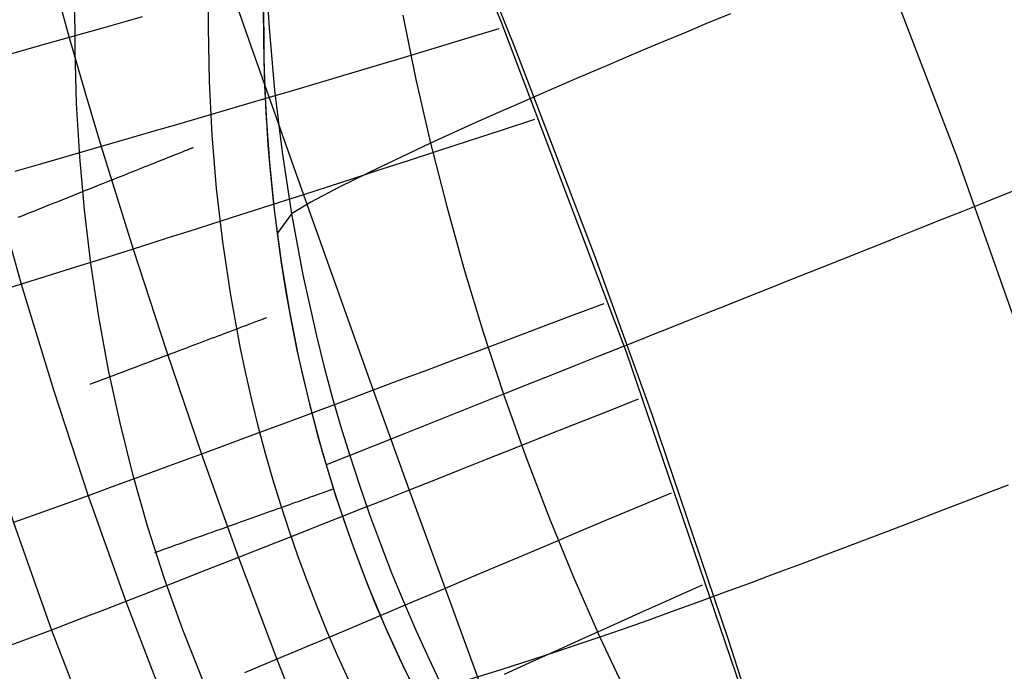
# Model space of a CAD drawing. Header units: millimetres. Extents: x -58 to 58, y -58 to 57.
# Tile 80 of 102: x 48.06 to 53.29, y 16.76 to 20.21. Entities that reach past the tile are written whole.
import ezdxf

# ---------------------------------------------------------------- set-up
doc = ezdxf.new("R2010")
doc.units = ezdxf.units.MM
doc.header["$MEASUREMENT"] = 0
doc.layers.add('Predefinito', color=5, linetype='Continuous')

msp = doc.modelspace()

# ---------------------------------------------------------------- linework, layer by layer
at = {"layer": 'Predefinito'}
for points in [[(53.6901, 9.3609), (53.335, 11.2085), (52.9163, 13.0427), (52.4346, 14.8614), (51.8904, 16.6624), (51.2844, 18.4435), (50.6172, 20.2027), (49.8897, 21.9377), (49.1028, 23.6467), (48.2574, 25.3274), (47.3544, 26.978), (46.395, 28.5964), (45.3803, 30.1807)], [(48.0655, 29.6978), (48.8072, 28.4625), (49.5148, 27.2128), (50.188, 25.9501), (50.8267, 24.6759), (51.4304, 23.3914), (51.9993, 22.0981), (52.533, 20.7974), (53.0318, 19.4905), (53.4956, 18.1788), (53.9246, 16.8637), (54.319, 15.5464), (54.6791, 14.2283), (55.0052, 12.9105), (55.2976, 11.5944), (55.5568, 10.2809), (55.7832, 8.9714)], [(49.0349, 16.7092), (48.9284, 16.9764), (48.8312, 17.2466), (48.7434, 17.5194), (48.6648, 17.7949), (48.5953, 18.0729), (48.5347, 18.3535), (48.483, 18.6364), (48.4405, 18.9197), (48.4068, 19.2027), (48.3817, 19.4856), (48.365, 19.7683), (48.3564, 20.0509), (48.3557, 20.3333)], [(49.3558, 20.3331), (49.3572, 20.0186), (49.362, 19.8613), (49.3696, 19.7042), (49.3799, 19.5473), (49.3931, 19.3906), (49.4092, 19.2342), (49.4282, 19.0782), (49.4501, 18.9227), (49.475, 18.7676), (49.5029, 18.6131), (49.5338, 18.4591), (49.5678, 18.3059), (49.6048, 18.1533), (49.6449, 18.0015), (49.6881, 17.8505), (49.7344, 17.7004), (49.7839, 17.5513), (49.8365, 17.4031), (49.8923, 17.2562), (49.9511, 17.1104), (50.0131, 16.9659), (50.0782, 16.8227), (50.1464, 16.681)], [(49.3552, 20.2628), (49.3579, 19.9892), (49.3687, 19.7189), (49.3876, 19.4521), (49.4144, 19.1887), (49.4492, 18.9289), (49.4917, 18.6729), (49.5421, 18.4206), (49.6, 18.1721), (49.6656, 17.9276), (49.7387, 17.6872), (49.8191, 17.4509), (49.9069, 17.2188), (50.002, 16.991), (50.1043, 16.7676), (50.2136, 16.5487)], [(49.3552, 20.2628), (49.3579, 19.9892), (49.3687, 19.7189), (49.3876, 19.4521), (49.4144, 19.1887), (49.4492, 18.9289), (49.4917, 18.6729), (49.5421, 18.4206), (49.6, 18.1721), (49.6656, 17.9276), (49.7387, 17.6872), (49.8191, 17.4509), (49.9069, 17.2188), (50.002, 16.991), (50.1043, 16.7676), (50.2136, 16.5487)]]:
    msp.add_lwpolyline(points, dxfattribs=at)
at = {"layer": 'Predefinito', "extrusion": (-6.72539e-07, 1.90505e-06, 1)}
msp.add_lwpolyline([(47.7545, 26.2631), (47.614, 25.9454), (47.4808, 25.6278), (47.355, 25.3102), (47.2366, 24.9928), (47.1255, 24.6756), (47.0218, 24.3587), (46.9256, 24.0421), (46.8368, 23.7259), (46.7554, 23.4102), (46.6815, 23.095), (46.6151, 22.7805), (46.5562, 22.4665), (46.5048, 22.1533), (46.4609, 21.8409), (46.4246, 21.5293), (46.3959, 21.2187), (46.3748, 20.909), (46.3614, 20.6006), (46.3556, 20.2934), (46.3574, 19.9875), (46.367, 19.6833), (46.3843, 19.3806), (46.4093, 19.0797), (46.442, 18.7807), (46.4825, 18.4837), (46.5308, 18.1889), (46.5868, 17.8964), (46.6505, 17.6065), (46.7219, 17.3192), (46.801, 17.0347), (46.8878, 16.7531), (46.9822, 16.4748), (47.0842, 16.1997), (47.1937, 15.9281), (47.3107, 15.6603), (47.4351, 15.3962), (47.5668, 15.1362), (47.7057, 14.8803), (47.8518, 14.6288), (48.0049, 14.3819), (48.165, 14.1396), (48.3319, 13.9023), (48.5056, 13.6699), (48.6857, 13.4426), (48.8724, 13.2207), (49.0653, 13.0041), (49.2643, 12.7931), (49.4694, 12.5879), (49.6803, 12.3884), (49.897, 12.1949), (50.1192, 12.0073), (50.3468, 11.8259), (50.5796, 11.6506), (50.8175, 11.4816), (51.0604, 11.3188), (51.3081, 11.1625), (51.5603, 11.0127), (51.817, 10.8694), (52.0781, 10.7326), (52.3434, 10.6024), (52.6127, 10.4787), (52.8859, 10.3617), (53.163, 10.2514), (53.4436, 10.1478)], dxfattribs=at)
at = {"layer": 'Predefinito', "extrusion": (-0.035325, 0.999376, 0)}
msp.add_lwpolyline([(-49.0327, 320), (-49.0549, 319.9998), (-49.0773, 319.999), (-49.0998, 319.9977), (-49.1225, 319.996), (-49.1454, 319.9936), (-49.1684, 319.9908), (-49.1915, 319.9873), (-49.2147, 319.9833), (-49.2379, 319.9787), (-49.2612, 319.9735), (-49.2845, 319.9678), (-49.3078, 319.9614), (-49.3312, 319.9544), (-49.3544, 319.9468), (-49.3777, 319.9386), (-49.4008, 319.9298), (-49.4238, 319.9203), (-49.4467, 319.9103), (-49.4694, 319.8996), (-49.492, 319.8883), (-49.5143, 319.8764), (-49.5364, 319.8638), (-49.5583, 319.8507), (-49.5799, 319.837), (-49.6012, 319.8227), (-49.6221, 319.8078), (-49.6427, 319.7924), (-49.663, 319.7764), (-49.6828, 319.7598), (-49.7023, 319.7427), (-49.7213, 319.7252), (-49.7398, 319.7071), (-49.7579, 319.6886), (-49.7754, 319.6696), (-49.7925, 319.6501), (-49.809, 319.6303), (-49.825, 319.6101), (-49.8405, 319.5895), (-49.8554, 319.5685), (-49.8697, 319.5472), (-49.8834, 319.5256), (-49.8965, 319.5038), (-49.9091, 319.4816), (-49.921, 319.4593), (-49.9323, 319.4367), (-49.943, 319.414), (-49.953, 319.3911), (-49.9625, 319.3681), (-49.9713, 319.345), (-49.9795, 319.3217), (-49.9871, 319.2985), (-49.9941, 319.2752), (-50.0005, 319.2518), (-50.0062, 319.2285), (-50.0114, 319.2052), (-50.016, 319.182), (-50.02, 319.1588), (-50.0234, 319.1357), (-50.0263, 319.1127), (-50.0286, 319.0899), (-50.0304, 319.0671), (-50.0317, 319.0446), (-50.0324, 319.0222), (-50.0327, 319)], dxfattribs=at)
at = {"layer": 'Predefinito', "extrusion": (-0.098381, 0.995149, 0)}
msp.add_lwpolyline([(-50.061, 320), (-50.0832, 319.9998), (-50.1056, 319.999), (-50.1282, 319.9977), (-50.1509, 319.996), (-50.1737, 319.9936), (-50.1967, 319.9908), (-50.2198, 319.9873), (-50.243, 319.9833), (-50.2662, 319.9787), (-50.2895, 319.9735), (-50.3128, 319.9678), (-50.3362, 319.9614), (-50.3595, 319.9544), (-50.3828, 319.9468), (-50.406, 319.9386), (-50.4291, 319.9298), (-50.4521, 319.9203), (-50.475, 319.9103), (-50.4978, 319.8996), (-50.5203, 319.8883), (-50.5427, 319.8764), (-50.5648, 319.8638), (-50.5866, 319.8507), (-50.6082, 319.837), (-50.6295, 319.8227), (-50.6505, 319.8078), (-50.6711, 319.7924), (-50.6913, 319.7764), (-50.7112, 319.7598), (-50.7306, 319.7427), (-50.7496, 319.7252), (-50.7681, 319.7071), (-50.7862, 319.6886), (-50.8038, 319.6696), (-50.8208, 319.6501), (-50.8374, 319.6303), (-50.8534, 319.6101), (-50.8688, 319.5895), (-50.8837, 319.5685), (-50.898, 319.5472), (-50.9117, 319.5256), (-50.9249, 319.5038), (-50.9374, 319.4816), (-50.9493, 319.4593), (-50.9606, 319.4367), (-50.9713, 319.414), (-50.9814, 319.3911), (-50.9908, 319.3681), (-50.9996, 319.345), (-51.0078, 319.3217), (-51.0154, 319.2985), (-51.0224, 319.2752), (-51.0288, 319.2518), (-51.0346, 319.2285), (-51.0397, 319.2052), (-51.0443, 319.182), (-51.0483, 319.1588), (-51.0518, 319.1357), (-51.0546, 319.1127), (-51.057, 319.0899), (-51.0588, 319.0671), (-51.06, 319.0446), (-51.0608, 319.0222), (-51.061, 319)], dxfattribs=at)
at = {"layer": 'Predefinito', "extrusion": (-0.164207, 0.986426, 0)}
msp.add_lwpolyline([(-50.8851, 320), (-50.9073, 319.9998), (-50.9297, 319.999), (-50.9523, 319.9977), (-50.975, 319.996), (-50.9979, 319.9936), (-51.0208, 319.9908), (-51.0439, 319.9873), (-51.0671, 319.9833), (-51.0904, 319.9787), (-51.1137, 319.9735), (-51.137, 319.9678), (-51.1603, 319.9614), (-51.1836, 319.9544), (-51.2069, 319.9468), (-51.2301, 319.9386), (-51.2532, 319.9298), (-51.2763, 319.9203), (-51.2992, 319.9103), (-51.3219, 319.8996), (-51.3444, 319.8883), (-51.3668, 319.8764), (-51.3889, 319.8638), (-51.4108, 319.8507), (-51.4324, 319.837), (-51.4536, 319.8227), (-51.4746, 319.8078), (-51.4952, 319.7924), (-51.5154, 319.7764), (-51.5353, 319.7598), (-51.5547, 319.7427), (-51.5737, 319.7252), (-51.5923, 319.7071), (-51.6103, 319.6886), (-51.6279, 319.6696), (-51.645, 319.6501), (-51.6615, 319.6303), (-51.6775, 319.6101), (-51.693, 319.5895), (-51.7078, 319.5685), (-51.7221, 319.5472), (-51.7359, 319.5256), (-51.749, 319.5038), (-51.7615, 319.4816), (-51.7734, 319.4593), (-51.7847, 319.4367), (-51.7954, 319.414), (-51.8055, 319.3911), (-51.8149, 319.3681), (-51.8238, 319.345), (-51.832, 319.3217), (-51.8396, 319.2985), (-51.8465, 319.2752), (-51.8529, 319.2518), (-51.8587, 319.2285), (-51.8639, 319.2052), (-51.8685, 319.182), (-51.8725, 319.1588), (-51.8759, 319.1357), (-51.8788, 319.1127), (-51.8811, 319.0899), (-51.8829, 319.0671), (-51.8842, 319.0446), (-51.8849, 319.0222), (-51.8851, 319)], dxfattribs=at)
at = {"layer": 'Predefinito', "extrusion": (-0.172624, 0.984988, 0)}
msp.add_lwpolyline([(-50.9719, 320), (-50.9941, 319.9998), (-51.0165, 319.999), (-51.0391, 319.9977), (-51.0618, 319.996), (-51.0847, 319.9936), (-51.1076, 319.9908), (-51.1307, 319.9873), (-51.1539, 319.9833), (-51.1771, 319.9787), (-51.2004, 319.9735), (-51.2238, 319.9678), (-51.2471, 319.9614), (-51.2704, 319.9544), (-51.2937, 319.9468), (-51.3169, 319.9386), (-51.34, 319.9298), (-51.3631, 319.9203), (-51.3859, 319.9103), (-51.4087, 319.8996), (-51.4312, 319.8883), (-51.4536, 319.8764), (-51.4757, 319.8638), (-51.4976, 319.8507), (-51.5191, 319.837), (-51.5404, 319.8227), (-51.5614, 319.8078), (-51.582, 319.7924), (-51.6022, 319.7764), (-51.6221, 319.7598), (-51.6415, 319.7427), (-51.6605, 319.7252), (-51.679, 319.7071), (-51.6971, 319.6886), (-51.7147, 319.6696), (-51.7318, 319.6501), (-51.7483, 319.6303), (-51.7643, 319.6101), (-51.7797, 319.5895), (-51.7946, 319.5685), (-51.8089, 319.5472), (-51.8227, 319.5256), (-51.8358, 319.5038), (-51.8483, 319.4816), (-51.8602, 319.4593), (-51.8715, 319.4367), (-51.8822, 319.414), (-51.8923, 319.3911), (-51.9017, 319.3681), (-51.9106, 319.345), (-51.9188, 319.3217), (-51.9264, 319.2985), (-51.9333, 319.2752), (-51.9397, 319.2518), (-51.9455, 319.2285), (-51.9507, 319.2052), (-51.9552, 319.182), (-51.9593, 319.1588), (-51.9627, 319.1357), (-51.9656, 319.1127), (-51.9679, 319.0899), (-51.9697, 319.0671), (-51.9709, 319.0446), (-51.9717, 319.0222), (-51.9719, 319)], dxfattribs=at)
at = {"layer": 'Predefinito', "extrusion": (-0.181078, 0.983469, 0)}
msp.add_lwpolyline([(-51.0548, 320), (-51.077, 319.9998), (-51.0994, 319.999), (-51.122, 319.9977), (-51.1447, 319.996), (-51.1675, 319.9936), (-51.1905, 319.9908), (-51.2136, 319.9873), (-51.2368, 319.9833), (-51.26, 319.9787), (-51.2833, 319.9735), (-51.3067, 319.9678), (-51.33, 319.9614), (-51.3533, 319.9544), (-51.3766, 319.9468), (-51.3998, 319.9386), (-51.4229, 319.9298), (-51.4459, 319.9203), (-51.4688, 319.9103), (-51.4916, 319.8996), (-51.5141, 319.8883), (-51.5365, 319.8764), (-51.5586, 319.8638), (-51.5805, 319.8507), (-51.602, 319.837), (-51.6233, 319.8227), (-51.6443, 319.8078), (-51.6649, 319.7924), (-51.6851, 319.7764), (-51.705, 319.7598), (-51.7244, 319.7427), (-51.7434, 319.7252), (-51.7619, 319.7071), (-51.78, 319.6886), (-51.7976, 319.6696), (-51.8146, 319.6501), (-51.8312, 319.6303), (-51.8472, 319.6101), (-51.8626, 319.5895), (-51.8775, 319.5685), (-51.8918, 319.5472), (-51.9055, 319.5256), (-51.9187, 319.5038), (-51.9312, 319.4816), (-51.9431, 319.4593), (-51.9544, 319.4367), (-51.9651, 319.414), (-51.9752, 319.3911), (-51.9846, 319.3681), (-51.9934, 319.345), (-52.0017, 319.3217), (-52.0092, 319.2985), (-52.0162, 319.2752), (-52.0226, 319.2518), (-52.0284, 319.2285), (-52.0335, 319.2052), (-52.0381, 319.182), (-52.0421, 319.1588), (-52.0456, 319.1357), (-52.0485, 319.1127), (-52.0508, 319.0899), (-52.0526, 319.0671), (-52.0538, 319.0446), (-52.0546, 319.0222), (-52.0548, 319)], dxfattribs=at)
at = {"layer": 'Predefinito', "extrusion": (-0.198046, 0.980193, 0)}
msp.add_lwpolyline([(-51.2082, 320), (-51.2303, 319.9998), (-51.2527, 319.999), (-51.2753, 319.9977), (-51.298, 319.996), (-51.3209, 319.9936), (-51.3438, 319.9908), (-51.3669, 319.9873), (-51.3901, 319.9833), (-51.4134, 319.9787), (-51.4367, 319.9735), (-51.46, 319.9678), (-51.4833, 319.9614), (-51.5066, 319.9544), (-51.5299, 319.9468), (-51.5531, 319.9386), (-51.5762, 319.9298), (-51.5993, 319.9203), (-51.6222, 319.9103), (-51.6449, 319.8996), (-51.6674, 319.8883), (-51.6898, 319.8764), (-51.7119, 319.8638), (-51.7338, 319.8507), (-51.7554, 319.837), (-51.7766, 319.8227), (-51.7976, 319.8078), (-51.8182, 319.7924), (-51.8385, 319.7764), (-51.8583, 319.7598), (-51.8777, 319.7427), (-51.8967, 319.7252), (-51.9153, 319.7071), (-51.9333, 319.6886), (-51.9509, 319.6696), (-51.968, 319.6501), (-51.9845, 319.6303), (-52.0005, 319.6101), (-52.016, 319.5895), (-52.0308, 319.5685), (-52.0451, 319.5472), (-52.0589, 319.5256), (-52.072, 319.5038), (-52.0845, 319.4816), (-52.0964, 319.4593), (-52.1077, 319.4367), (-52.1184, 319.414), (-52.1285, 319.3911), (-52.1379, 319.3681), (-52.1468, 319.345), (-52.155, 319.3217), (-52.1626, 319.2985), (-52.1696, 319.2752), (-52.1759, 319.2518), (-52.1817, 319.2285), (-52.1869, 319.2052), (-52.1915, 319.182), (-52.1955, 319.1588), (-52.1989, 319.1357), (-52.2018, 319.1127), (-52.2041, 319.0899), (-52.2059, 319.0671), (-52.2072, 319.0446), (-52.2079, 319.0222), (-52.2082, 319)], dxfattribs=at)
at = {"layer": 'Predefinito', "extrusion": (-0.232182, 0.972672, 0)}
msp.add_lwpolyline([(-51.4633, 320), (-51.4855, 319.9998), (-51.5079, 319.999), (-51.5305, 319.9977), (-51.5532, 319.996), (-51.5761, 319.9936), (-51.599, 319.9908), (-51.6221, 319.9873), (-51.6453, 319.9833), (-51.6686, 319.9787), (-51.6918, 319.9735), (-51.7152, 319.9678), (-51.7385, 319.9614), (-51.7618, 319.9544), (-51.7851, 319.9468), (-51.8083, 319.9386), (-51.8314, 319.9298), (-51.8545, 319.9203), (-51.8773, 319.9103), (-51.9001, 319.8996), (-51.9226, 319.8883), (-51.945, 319.8764), (-51.9671, 319.8638), (-51.989, 319.8507), (-52.0106, 319.837), (-52.0318, 319.8227), (-52.0528, 319.8078), (-52.0734, 319.7924), (-52.0936, 319.7764), (-52.1135, 319.7598), (-52.1329, 319.7427), (-52.1519, 319.7252), (-52.1704, 319.7071), (-52.1885, 319.6886), (-52.2061, 319.6696), (-52.2232, 319.6501), (-52.2397, 319.6303), (-52.2557, 319.6101), (-52.2711, 319.5895), (-52.286, 319.5685), (-52.3003, 319.5472), (-52.3141, 319.5256), (-52.3272, 319.5038), (-52.3397, 319.4816), (-52.3516, 319.4593), (-52.3629, 319.4367), (-52.3736, 319.414), (-52.3837, 319.3911), (-52.3931, 319.3681), (-52.402, 319.345), (-52.4102, 319.3217), (-52.4178, 319.2985), (-52.4247, 319.2752), (-52.4311, 319.2518), (-52.4369, 319.2285), (-52.4421, 319.2052), (-52.4466, 319.182), (-52.4507, 319.1588), (-52.4541, 319.1357), (-52.457, 319.1127), (-52.4593, 319.0899), (-52.4611, 319.0671), (-52.4623, 319.0446), (-52.4631, 319.0222), (-52.4633, 319)], dxfattribs=at)
at = {"layer": 'Predefinito', "extrusion": (-0.301078, 0.9536, 0)}
msp.add_lwpolyline([(-51.7559, 320), (-51.7781, 319.9998), (-51.8004, 319.999), (-51.823, 319.9977), (-51.8457, 319.996), (-51.8686, 319.9936), (-51.8916, 319.9908), (-51.9146, 319.9873), (-51.9378, 319.9833), (-51.9611, 319.9787), (-51.9844, 319.9735), (-52.0077, 319.9678), (-52.031, 319.9614), (-52.0543, 319.9544), (-52.0776, 319.9468), (-52.1008, 319.9386), (-52.124, 319.9298), (-52.147, 319.9203), (-52.1699, 319.9103), (-52.1926, 319.8996), (-52.2152, 319.8883), (-52.2375, 319.8764), (-52.2596, 319.8638), (-52.2815, 319.8507), (-52.3031, 319.837), (-52.3244, 319.8227), (-52.3453, 319.8078), (-52.3659, 319.7924), (-52.3862, 319.7764), (-52.406, 319.7598), (-52.4254, 319.7427), (-52.4444, 319.7252), (-52.463, 319.7071), (-52.481, 319.6886), (-52.4986, 319.6696), (-52.5157, 319.6501), (-52.5322, 319.6303), (-52.5482, 319.6101), (-52.5637, 319.5895), (-52.5785, 319.5685), (-52.5929, 319.5472), (-52.6066, 319.5256), (-52.6197, 319.5038), (-52.6322, 319.4816), (-52.6441, 319.4593), (-52.6554, 319.4367), (-52.6661, 319.414), (-52.6762, 319.3911), (-52.6856, 319.3681), (-52.6945, 319.345), (-52.7027, 319.3217), (-52.7103, 319.2985), (-52.7173, 319.2752), (-52.7236, 319.2518), (-52.7294, 319.2285), (-52.7346, 319.2052), (-52.7392, 319.182), (-52.7432, 319.1588), (-52.7466, 319.1357), (-52.7495, 319.1127), (-52.7518, 319.0899), (-52.7536, 319.0671), (-52.7549, 319.0446), (-52.7556, 319.0222), (-52.7559, 319)], dxfattribs=at)
at = {"layer": 'Predefinito', "extrusion": (-0.335726, 0.94196, 0)}
msp.add_lwpolyline([(-51.7863, 320), (-51.8085, 319.9998), (-51.8309, 319.999), (-51.8534, 319.9977), (-51.8762, 319.996), (-51.899, 319.9936), (-51.922, 319.9908), (-51.9451, 319.9873), (-51.9683, 319.9833), (-51.9915, 319.9787), (-52.0148, 319.9735), (-52.0381, 319.9678), (-52.0615, 319.9614), (-52.0848, 319.9544), (-52.1081, 319.9468), (-52.1313, 319.9386), (-52.1544, 319.9298), (-52.1774, 319.9203), (-52.2003, 319.9103), (-52.223, 319.8996), (-52.2456, 319.8883), (-52.2679, 319.8764), (-52.2901, 319.8638), (-52.3119, 319.8507), (-52.3335, 319.837), (-52.3548, 319.8227), (-52.3758, 319.8078), (-52.3964, 319.7924), (-52.4166, 319.7764), (-52.4364, 319.7598), (-52.4559, 319.7427), (-52.4749, 319.7252), (-52.4934, 319.7071), (-52.5115, 319.6886), (-52.529, 319.6696), (-52.5461, 319.6501), (-52.5627, 319.6303), (-52.5787, 319.6101), (-52.5941, 319.5895), (-52.609, 319.5685), (-52.6233, 319.5472), (-52.637, 319.5256), (-52.6501, 319.5038), (-52.6627, 319.4816), (-52.6746, 319.4593), (-52.6859, 319.4367), (-52.6966, 319.414), (-52.7066, 319.3911), (-52.7161, 319.3681), (-52.7249, 319.345), (-52.7331, 319.3217), (-52.7407, 319.2985), (-52.7477, 319.2752), (-52.7541, 319.2518), (-52.7598, 319.2285), (-52.765, 319.2052), (-52.7696, 319.182), (-52.7736, 319.1588), (-52.7771, 319.1357), (-52.7799, 319.1127), (-52.7823, 319.0899), (-52.784, 319.0671), (-52.7853, 319.0446), (-52.7861, 319.0222), (-52.7863, 319)], dxfattribs=at)
at = {"layer": 'Predefinito', "extrusion": (-0.353073, 0.935596, 0)}
msp.add_lwpolyline([(-51.7711, 320), (-51.7933, 319.9998), (-51.8156, 319.999), (-51.8382, 319.9977), (-51.8609, 319.996), (-51.8838, 319.9936), (-51.9068, 319.9908), (-51.9298, 319.9873), (-51.953, 319.9833), (-51.9763, 319.9787), (-51.9996, 319.9735), (-52.0229, 319.9678), (-52.0462, 319.9614), (-52.0695, 319.9544), (-52.0928, 319.9468), (-52.116, 319.9386), (-52.1392, 319.9298), (-52.1622, 319.9203), (-52.1851, 319.9103), (-52.2078, 319.8996), (-52.2304, 319.8883), (-52.2527, 319.8764), (-52.2748, 319.8638), (-52.2967, 319.8507), (-52.3183, 319.837), (-52.3396, 319.8227), (-52.3605, 319.8078), (-52.3811, 319.7924), (-52.4014, 319.7764), (-52.4212, 319.7598), (-52.4406, 319.7427), (-52.4596, 319.7252), (-52.4782, 319.7071), (-52.4962, 319.6886), (-52.5138, 319.6696), (-52.5309, 319.6501), (-52.5474, 319.6303), (-52.5634, 319.6101), (-52.5789, 319.5895), (-52.5937, 319.5685), (-52.6081, 319.5472), (-52.6218, 319.5256), (-52.6349, 319.5038), (-52.6474, 319.4816), (-52.6593, 319.4593), (-52.6706, 319.4367), (-52.6813, 319.414), (-52.6914, 319.3911), (-52.7009, 319.3681), (-52.7097, 319.345), (-52.7179, 319.3217), (-52.7255, 319.2985), (-52.7325, 319.2752), (-52.7388, 319.2518), (-52.7446, 319.2285), (-52.7498, 319.2052), (-52.7544, 319.182), (-52.7584, 319.1588), (-52.7618, 319.1357), (-52.7647, 319.1127), (-52.767, 319.0899), (-52.7688, 319.0671), (-52.7701, 319.0446), (-52.7708, 319.0222), (-52.7711, 319)], dxfattribs=at)
at = {"layer": 'Predefinito', "extrusion": (-0.370426, 0.928862, 0)}
msp.add_lwpolyline([(-51.7349, 320), (-51.7571, 319.9998), (-51.7795, 319.999), (-51.8021, 319.9977), (-51.8248, 319.996), (-51.8477, 319.9936), (-51.8706, 319.9908), (-51.8937, 319.9873), (-51.9169, 319.9833), (-51.9402, 319.9787), (-51.9634, 319.9735), (-51.9868, 319.9678), (-52.0101, 319.9614), (-52.0334, 319.9544), (-52.0567, 319.9468), (-52.0799, 319.9386), (-52.103, 319.9298), (-52.1261, 319.9203), (-52.149, 319.9103), (-52.1717, 319.8996), (-52.1942, 319.8883), (-52.2166, 319.8764), (-52.2387, 319.8638), (-52.2606, 319.8507), (-52.2822, 319.837), (-52.3034, 319.8227), (-52.3244, 319.8078), (-52.345, 319.7924), (-52.3652, 319.7764), (-52.3851, 319.7598), (-52.4045, 319.7427), (-52.4235, 319.7252), (-52.442, 319.7071), (-52.4601, 319.6886), (-52.4777, 319.6696), (-52.4948, 319.6501), (-52.5113, 319.6303), (-52.5273, 319.6101), (-52.5427, 319.5895), (-52.5576, 319.5685), (-52.5719, 319.5472), (-52.5857, 319.5256), (-52.5988, 319.5038), (-52.6113, 319.4816), (-52.6232, 319.4593), (-52.6345, 319.4367), (-52.6452, 319.414), (-52.6553, 319.3911), (-52.6647, 319.3681), (-52.6736, 319.345), (-52.6818, 319.3217), (-52.6894, 319.2985), (-52.6963, 319.2752), (-52.7027, 319.2518), (-52.7085, 319.2285), (-52.7137, 319.2052), (-52.7182, 319.182), (-52.7223, 319.1588), (-52.7257, 319.1357), (-52.7286, 319.1127), (-52.7309, 319.0899), (-52.7327, 319.0671), (-52.7339, 319.0446), (-52.7347, 319.0222), (-52.7349, 319)], dxfattribs=at)
at = {"layer": 'Predefinito'}
for points in [[(49.0651, 20.4539, 319.7071), (49.0623, 20.1693, 319.7071), (49.068, 19.885, 319.7071), (49.0824, 19.601, 319.7071), (49.1059, 19.3173, 319.7071), (49.1386, 19.034, 319.7071), (49.1808, 18.7509, 319.7071), (49.2328, 18.4687, 319.7071), (49.2623, 18.3286, 319.7071), (49.2943, 18.1894, 319.7071), (49.3286, 18.051, 319.7071), (49.3654, 17.9133, 319.7071), (49.4046, 17.7764, 319.7071), (49.4462, 17.6403, 319.7071), (49.4903, 17.505, 319.7071), (49.5368, 17.3705, 319.7071), (49.5859, 17.2368, 319.7071), (49.6374, 17.1039, 319.7071), (49.6914, 16.9721, 319.7071), (49.7477, 16.8418, 319.7071), (49.8062, 16.713, 319.7071)], [(50.5307, 20.4585, 28.8487), (50.6837, 20.0767, 28.8321), (51.1137, 18.9555, 28.8031), (51.418, 18.1138, 28.8021), (51.8203, 16.9288, 28.8304), (51.9406, 16.5565, 28.8472)], [(48.2418, 20.4198, 32.9065), (48.326, 20.1175, 32.8717), (48.4108, 19.8239, 32.846), (48.4956, 19.5393, 32.827), (48.6644, 18.9952, 32.7991), (48.8409, 18.4537, 32.7773), (49.0276, 17.9075, 32.7641), (49.2242, 17.3596, 32.7629), (49.4274, 16.8191, 32.7731), (49.6366, 16.2867, 32.7922)], [(49.1888, 20.3629, 30.7522), (49.2891, 20.0743, 30.7244), (49.5684, 19.284, 30.6749), (49.9389, 18.2467, 30.6391), (50.1299, 17.7171, 30.6384), (50.3193, 17.1952, 30.6501), (50.5066, 16.6815, 30.6712)], [(49.3764, 20.3336, 49.7216), (49.3868, 20.1685, 49.7147), (49.3998, 20.0034, 49.7096), (49.4155, 19.8386, 49.706), (49.4547, 19.5099, 49.7019), (49.5046, 19.1828, 49.6999), (49.5652, 18.858, 49.6979), (49.6369, 18.5357, 49.6959), (49.6769, 18.3756, 49.695), (49.7196, 18.2163, 49.6943), (49.7653, 18.0577, 49.6939), (49.8137, 17.9, 49.6937), (49.865, 17.7431, 49.6938), (49.9192, 17.5872, 49.6942), (49.9763, 17.4322, 49.6948), (50.0362, 17.2783, 49.6956), (50.099, 17.1254, 49.6966), (50.1646, 16.9737, 49.6977), (50.233, 16.8232, 49.6988), (50.3044, 16.674, 49.6999)], [(47.3049, 20.3141, 37.153), (47.3345, 20.1615, 37.1366), (47.3968, 19.859, 37.1106), (47.4628, 19.5604, 37.0918), (47.5323, 19.2659, 37.078), (47.6812, 18.6894, 37.0574), (47.8466, 18.1164, 37.0405), (48.0298, 17.5442, 37.0297), (48.2308, 16.9746, 37.0278), (48.4484, 16.4123, 37.0344)], [(48.7123, 20.227, 31.8055), (48.6079, 20.1974, 32.0712), (48.5089, 20.1693, 32.3376), (48.326, 20.1175, 32.8717), (48.1617, 20.0711, 33.4065), (48.0143, 20.0296, 33.9414), (47.8822, 19.9925, 34.4756), (47.7636, 19.9594, 35.0083), (47.6571, 19.9299, 35.5388), (47.5613, 19.9035, 36.0665), (47.3968, 19.859, 37.1106), (47.1428, 19.7941, 39.1327), (46.9395, 19.7461, 41.0823), (46.633, 19.6815, 44.9087), (46.4488, 19.6542, 48.6914), (46.3702, 19.658, 52.4803), (46.3683, 19.6519, 60.0006)], [(47.6924, 20.2617, 35.0385), (47.7636, 19.9594, 35.0083), (47.8375, 19.6629, 34.9861), (47.9135, 19.3724, 34.9698), (48.0713, 18.8087, 34.9455), (48.2419, 18.2484, 34.9261), (48.427, 17.6869, 34.914), (48.6267, 17.1263, 34.9123), (48.8387, 16.573, 34.9207)], [(51.8332, 20.2441, 32.4594), (51.7069, 20.1914, 32.7418), (51.5877, 20.1415, 33.0296), (51.4753, 20.0943, 33.3224), (51.3693, 20.0497, 33.62), (51.2696, 20.0075, 33.9221), (51.1757, 19.9677, 34.2283), (51.0875, 19.9302, 34.5384), (51.0046, 19.8947, 34.852), (50.8537, 19.8297, 35.4886), (50.7206, 19.7718, 36.1357), (50.6032, 19.7202, 36.7907), (50.4989, 19.6737, 37.4513), (50.4057, 19.6317, 38.1148), (50.2429, 19.557, 39.4412), (49.9715, 19.429, 42.0519), (49.7609, 19.325, 44.6161), (49.6067, 19.2435, 47.1576), (49.5046, 19.1828, 49.6999), (49.4282, 19.0782, 60)], [(50.0948, 20.2364, 39.4524), (50.1651, 19.8958, 39.4447), (50.2429, 19.557, 39.4412), (50.3282, 19.2204, 39.4375), (50.421, 18.8862, 39.4338), (50.5214, 18.5545, 39.4308), (50.6296, 18.2254, 39.4295), (50.7457, 17.8988, 39.4305), (50.8696, 17.5751, 39.4332), (51.0014, 17.2544, 39.437), (51.141, 16.9368, 39.4412), (51.2884, 16.6227, 39.4458)], [(50.6042, 20.1636, 28.8228), (50.4284, 20.1101, 29.0482), (50.2595, 20.0591, 29.277), (50.0976, 20.0104, 29.5089), (49.9424, 19.964, 29.7435), (49.7938, 19.9197, 29.9806), (49.6516, 19.8775, 30.2199), (49.5157, 19.8373, 30.4612), (49.3859, 19.799, 30.7041), (49.2535, 19.7601, 30.9657), (49.1277, 19.7232, 31.2288), (49.0081, 19.6882, 31.4931), (48.8946, 19.6551, 31.7584), (48.7868, 19.6237, 32.0247), (48.6846, 19.594, 32.2916), (48.5876, 19.5659, 32.5591), (48.4956, 19.5393, 32.827), (48.3258, 19.4903, 33.3633), (48.1733, 19.4465, 33.8997), (48.0364, 19.4074, 34.4355)], [(50.7931, 19.6829, 28.8077), (50.6167, 19.6248, 29.0312), (50.4473, 19.5693, 29.2581), (50.2846, 19.5161, 29.4881), (50.1286, 19.4653, 29.7209), (49.9791, 19.4167, 29.9563), (49.8361, 19.3704, 30.1939), (49.6992, 19.3262, 30.4336), (49.5684, 19.284, 30.6749), (49.4342, 19.2408, 30.9365), (49.3066, 19.1999, 31.1995), (49.1852, 19.161, 31.4639), (49.0699, 19.1241, 31.7294), (48.9605, 19.0892, 31.9959), (48.8566, 19.0561, 32.2631), (48.758, 19.0248, 32.5309), (48.6644, 18.9952, 32.7991), (48.4916, 18.9405, 33.3362), (48.3363, 18.8916, 33.8735), (48.1968, 18.8478, 34.4102), (48.0713, 18.8087, 34.9455), (47.9584, 18.7738, 35.4786)], [(53.3373, 19.3039, 30.7701), (53.2438, 19.2667, 30.8883), (53.1527, 19.2304, 31.0084), (53.0638, 19.195, 31.1304), (52.9772, 19.1605, 31.2542), (52.8927, 19.1268, 31.3799), (52.8105, 19.0941, 31.5073), (52.7303, 19.0622, 31.6365), (52.6523, 19.0311, 31.7673), (52.5763, 19.0008, 31.8998), (52.4304, 18.9427, 32.1696), (52.2923, 18.8877, 32.4456), (52.1617, 18.8357, 32.7273), (52.0382, 18.7865, 33.0146), (51.9217, 18.7401, 33.307), (51.8118, 18.6963, 33.6043), (51.7082, 18.6551, 33.9062), (51.6107, 18.6162, 34.2123), (51.5188, 18.5796, 34.5223), (51.4325, 18.5452, 34.8359), (51.3512, 18.5129, 35.1529), (51.2748, 18.4824, 35.4728), (51.1354, 18.4269, 36.1203), (51.0119, 18.3777, 36.776), (50.9019, 18.3339, 37.4372), (50.8031, 18.2945, 38.1016), (50.6296, 18.2254, 39.4295), (50.3377, 18.1089, 42.0425), (50.1073, 18.017, 44.6082), (49.9341, 17.948, 47.1505), (49.8137, 17.9, 49.6937), (49.7034, 17.8563, 54.8342), (49.6881, 17.8505, 60)], [(51.1613, 18.7053, 28.786), (50.9856, 18.6391, 29.0075), (50.8167, 18.5756, 29.2324), (50.6544, 18.5147, 29.4606), (50.4988, 18.4563, 29.6916), (50.3495, 18.4003, 29.9252), (50.2065, 18.3468, 30.1612), (50.0697, 18.2956, 30.3993), (49.9389, 18.2467, 30.6391), (49.8038, 18.1962, 30.9005), (49.6753, 18.1482, 31.1635), (49.553, 18.1027, 31.4279), (49.4368, 18.0594, 31.6935), (49.3264, 18.0184, 31.9601), (49.2216, 17.9794, 32.2275), (49.1221, 17.9425, 32.4956), (49.0276, 17.9075, 32.7641), (48.8529, 17.843, 33.3019), (48.6957, 17.7851, 33.8401), (48.5543, 17.7333, 34.3777), (48.427, 17.6869, 34.914), (48.3123, 17.6453, 35.4481), (48.2087, 17.608, 35.9792), (48.0298, 17.5442, 37.0297)], [(51.3441, 18.1986, 28.7861), (51.1695, 18.1293, 29.0075), (51.0017, 18.0628, 29.2323), (50.8406, 17.9988, 29.4604), (50.686, 17.9375, 29.6913), (50.5377, 17.8787, 29.9248), (50.3957, 17.8224, 30.1607), (50.2598, 17.7686, 30.3987), (50.1299, 17.7171, 30.6384), (49.9956, 17.664, 30.8998), (49.8679, 17.6135, 31.1627), (49.7465, 17.5655, 31.427), (49.631, 17.5199, 31.6925), (49.5213, 17.4766, 31.959), (49.4171, 17.4355, 32.2264), (49.3181, 17.3965, 32.4944), (49.2242, 17.3596, 32.7629), (49.0504, 17.2914, 33.3006), (48.894, 17.2303, 33.8386), (48.7533, 17.1754, 34.3762), (48.6267, 17.1263, 34.9123), (48.5124, 17.0822, 35.4464), (48.4092, 17.0425, 35.9774), (48.2308, 16.9746, 37.0278), (47.9521, 16.8704, 39.0581)], [(53.3064, 17.7432, 31.518), (53.2274, 17.7128, 31.6477), (53.0754, 17.6544, 31.9121), (52.9313, 17.5993, 32.1828), (52.7948, 17.5471, 32.4594), (52.6657, 17.4979, 32.7418), (52.5437, 17.4515, 33.0296), (52.4284, 17.4078, 33.3224), (52.3196, 17.3666, 33.62), (52.217, 17.328, 33.9221), (52.1203, 17.2916, 34.2283), (52.0292, 17.2576, 34.5384), (51.9435, 17.2256, 34.852), (51.7868, 17.1676, 35.4887), (51.648, 17.1167, 36.1357), (51.5247, 17.072, 36.7907), (51.4146, 17.0326, 37.4513), (51.3156, 16.9975, 38.1148), (51.141, 16.9368, 39.4412), (50.8457, 16.8368, 42.0519), (50.6107, 16.7609, 44.6162), (50.4317, 16.7072, 47.1576)], [(51.5185, 17.7006, 28.794), (51.346, 17.628, 29.016), (51.1802, 17.5583, 29.2413), (51.021, 17.4912, 29.4699), (50.8683, 17.4268, 29.7013), (50.7219, 17.3651, 29.9353), (50.5817, 17.3059, 30.1716), (50.4475, 17.2493, 30.41), (50.3193, 17.1952, 30.6501), (50.1871, 17.1394, 30.9113), (50.0613, 17.0863, 31.1741), (49.9417, 17.0358, 31.4383), (49.828, 16.9878, 31.7036), (49.7199, 16.9423, 31.97), (49.6173, 16.899, 32.2371), (49.5199, 16.858, 32.5049), (49.4274, 16.8191, 32.7731), (49.2562, 16.7473, 33.3104)], [(51.6841, 17.2127, 28.8065), (51.5144, 17.1366, 29.0297), (51.3515, 17.0634, 29.2562), (51.1951, 16.9929, 29.4859), (51.0451, 16.9253, 29.7184), (50.9014, 16.8604, 29.9534), (50.7639, 16.7981, 30.1908), (50.6323, 16.7385, 30.4301)]]:
    msp.add_polyline3d(points, dxfattribs=at)

doc.saveas('drawing.dxf')
